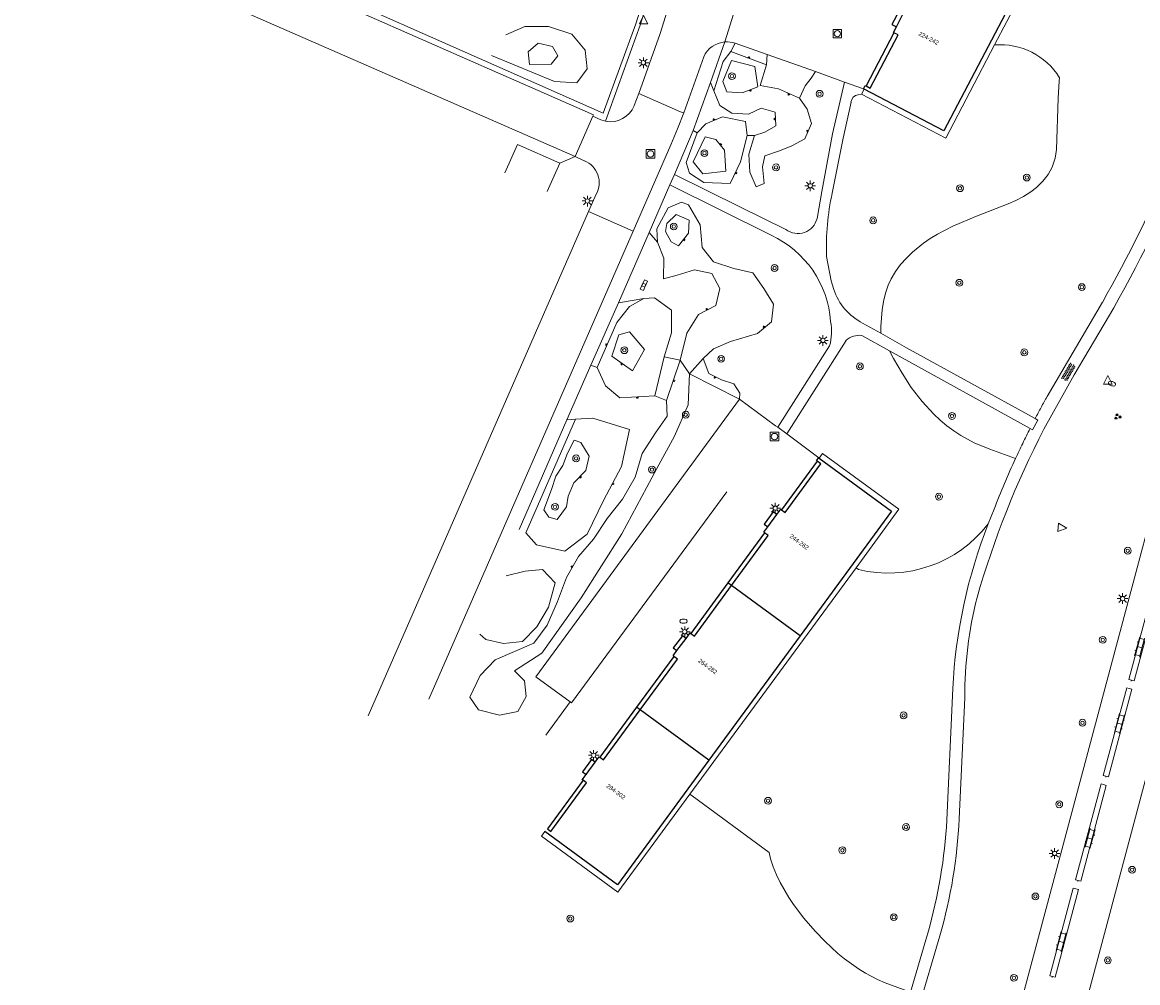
# Model space of a CAD drawing. Extents: x 131101 to 132041, y 397511 to 398853.
# Tile 35 of 80: x 131154 to 131285, y 398289 to 398401. Entities that reach past the tile are written whole.
import ezdxf
from ezdxf.enums import TextEntityAlignment as Align

# ---------------------------------------------------------------- set-up
doc = ezdxf.new("R2010")
doc.units = 0
for name, pattern in [('DGN Style 1', [30.960434, 0.051515, -30.90892]), ('DGN Style 2', [51.514866, 30.90892, -20.605946]), ('DGN Style 3', [72.120812, 51.514866, -20.605946])]:
    doc.linetypes.add(name, pattern=pattern)
doc.layers.add('_vervallen situatie', color=250, linetype='Continuous', lineweight=9, plot=False)
for name, color, linetype, lineweight in [('gg-bbg-hoofdgebouw', 10, 'Continuous', 25), ('gg-bbg-onder overbouw', 10, 'Continuous', 25), ('gg-bbg-pand overbouw', 10, 'DGN Style 2', 25), ('gg-bbg-toegangstrap', 10, 'Continuous', 25), ('gg-bbg-tussenscheiding', 10, 'Continuous', 25), ('gg-bbg-tussenscheiding niveau 01', 10, 'Continuous', 25), ('gg-knt-BGT kruinlijn', 250, 'Continuous', 9), ('gg-knt-bovenkant onderkant talud', 250, 'Continuous', 9), ('gg-knt-onverhard', 250, 'DGN Style 3', 9), ('gg-knt-verharding', 250, 'Continuous', 9), ('gg-knt-verharding nz', 250, 'DGN Style 2', 9), ('gt-grn-groengrens', 250, 'Continuous', 9), ('gt-grn-vlakafsluiter', 250, 'DGN Style 1', 9), ('gt-grn-weggrens', 250, 'Continuous', 9), ('gt-symb-boom', 250, 'Continuous', 9), ('gt-symb-brandkraan', 250, 'Continuous', 9), ('gt-symb-groenvak', 250, 'Continuous', 9), ('gt-symb-klinker verharding', 250, 'Continuous', 9), ('gt-symb-kolk center center', 250, 'Continuous', 9), ('gt-symb-lichtmast', 250, 'Continuous', 9), ('gt-symb-overige verharding', 250, 'Continuous', 9), ('gt-symb-rioolschacht', 250, 'Continuous', 9), ('gt-symb-talud symbool', 250, 'Continuous', 9), ('gt-symb-waterafsluiter', 250, 'Continuous', 9), ('X-AL-huisnummers', 2, 'Continuous', 25)]:
    doc.layers.add(name, color=color, linetype=linetype, lineweight=lineweight)
doc.styles.add('CS Annotative', font='arial.ttf')

# ---------------------------------------------------------------- blocks, each defined once
blk = doc.blocks.new('gt0-LMAST')
at = {"layer": 'gt-symb-lichtmast'}
for p, q in [((-0.18, 0.17), (-0.45, 0.44)), ((-0.01, 0.25), (-0.01, 0.62)), ((0.17, 0.17), (0.44, 0.44)), ((-0.26, 0), (-0.63, 0)), ((-0.18, -0.18), (-0.45, -0.45)), ((-0.01, -0.25), (-0.01, -0.63)), ((0.44, -0.45), (0.17, -0.18)), ((0.24, 0), (0.62, 0))]:
    blk.add_line(p, q, dxfattribs=at)
blk.add_circle((-0.01, 0), 0.25, dxfattribs=at)
blk = doc.blocks.new('gt0-WAFSL')
at = {"layer": 'gt-symb-waterafsluiter'}
for p, q in [((-0.5, -0.33), (0, 0.67)), ((0, 0.67), (0.5, -0.33)), ((0.5, -0.33), (-0.5, -0.33))]:
    blk.add_line(p, q, dxfattribs=at)
blk = doc.blocks.new('gt0-TALUD')
at = {"layer": 'gt-symb-talud symbool'}
for p, q in [((0, -1), (0, 0)), ((1, -1), (1, 0)), ((-1, -1), (-1, 0)), ((-0.5, -2), (-0.5, 0)), ((0.5, -2), (0.5, 0))]:
    blk.add_line(p, q, dxfattribs=at)
blk = doc.blocks.new('gt0-BOOM')
at = {"layer": 'gt-symb-boom'}
for radius in [0.4, 0.2]:
    blk.add_circle((0, 0), radius, dxfattribs=at)
blk = doc.blocks.new('gt0-RS')
at = {"layer": 'gt-symb-rioolschacht', "flags": 128}
blk.add_lwpolyline([(-0.5, -0.5), (0.5, -0.5), (0.5, 0.5), (-0.5, 0.5), (-0.5, -0.5)], close=True, dxfattribs=at)
at = {"layer": 'gt-symb-rioolschacht'}
blk.add_circle((0, 0), 0.375, dxfattribs=at)
blk = doc.blocks.new('gt0-KOLKCC')
at = {"layer": 'gt-symb-kolk center center', "flags": 128}
blk.add_lwpolyline([(-0.38, 0.2), (0.38, 0.2), (0.38, -0.2), (-0.38, -0.2), (-0.38, 0.2)], close=True, dxfattribs=at)
blk = doc.blocks.new('gt0-KL1')
at = {"layer": 'gt-symb-klinker verharding'}
for p, q in [((-1.15, 0.3), (1.15, 0.3)), ((-1, -0.3), (-1, 0.3)), ((-0.5, 0.3), (-0.5, 0.45)), ((0, -0.3), (0, 0.3)), ((0.5, 0.3), (0.5, 0.45)), ((1, -0.3), (1, 0.3)), ((-1.15, -0.3), (1.15, -0.3)), ((-0.5, -0.45), (-0.5, -0.3)), ((0.5, -0.45), (0.5, -0.3))]:
    blk.add_line(p, q, dxfattribs=at)
blk = doc.blocks.new('gt0-OVH')
at = {"layer": 'gt-symb-overige verharding', "flags": 128}
for points in [[(-0.97, 0.3), (-0.97, 0.31), (-0.96, 0.32), (-0.97, 0.33), (-0.97, 0.34), (-0.98, 0.35), (-0.99, 0.35), (-1, 0.36), (-1.01, 0.35), (-1.02, 0.35), (-1.03, 0.34), (-1.03, 0.33), (-1.04, 0.32), (-1.03, 0.31), (-1.03, 0.3), (-1.02, 0.29), (-1.01, 0.29), (-1, 0.28), (-0.99, 0.29), (-0.98, 0.29), (-0.97, 0.3)], [(-0.87, 0.11), (-0.87, 0.12), (-0.86, 0.13), (-0.87, 0.14), (-0.87, 0.15), (-0.88, 0.16), (-0.89, 0.16), (-0.9, 0.16), (-0.91, 0.16), (-0.92, 0.16), (-0.93, 0.15), (-0.93, 0.14), (-0.94, 0.13), (-0.93, 0.12), (-0.93, 0.11), (-0.92, 0.1), (-0.91, 0.09), (-0.9, 0.09), (-0.89, 0.09), (-0.88, 0.1), (-0.87, 0.11)], [(-0.77, 0.3), (-0.77, 0.31), (-0.76, 0.32), (-0.77, 0.33), (-0.77, 0.34), (-0.78, 0.35), (-0.79, 0.35), (-0.8, 0.36), (-0.81, 0.35), (-0.82, 0.35), (-0.83, 0.34), (-0.83, 0.33), (-0.84, 0.32), (-0.83, 0.31), (-0.83, 0.3), (-0.82, 0.29), (-0.81, 0.29), (-0.8, 0.28), (-0.79, 0.29), (-0.78, 0.29), (-0.77, 0.3)], [(-0.67, 0.11), (-0.67, 0.12), (-0.66, 0.13), (-0.67, 0.14), (-0.67, 0.15), (-0.68, 0.16), (-0.69, 0.16), (-0.7, 0.16), (-0.71, 0.16), (-0.72, 0.16), (-0.73, 0.15), (-0.73, 0.14), (-0.74, 0.13), (-0.73, 0.12), (-0.73, 0.11), (-0.72, 0.1), (-0.71, 0.09), (-0.7, 0.09), (-0.69, 0.09), (-0.68, 0.1), (-0.67, 0.11)], [(-0.57, 0.3), (-0.57, 0.31), (-0.56, 0.32), (-0.57, 0.33), (-0.57, 0.34), (-0.58, 0.35), (-0.59, 0.35), (-0.6, 0.36), (-0.61, 0.35), (-0.62, 0.35), (-0.63, 0.34), (-0.63, 0.33), (-0.64, 0.32), (-0.63, 0.31), (-0.63, 0.3), (-0.62, 0.29), (-0.61, 0.29), (-0.6, 0.28), (-0.59, 0.29), (-0.58, 0.29), (-0.57, 0.3)], [(-0.47, 0.11), (-0.47, 0.12), (-0.46, 0.13), (-0.47, 0.14), (-0.47, 0.15), (-0.48, 0.16), (-0.49, 0.16), (-0.5, 0.16), (-0.51, 0.16), (-0.52, 0.16), (-0.53, 0.15), (-0.53, 0.14), (-0.54, 0.13), (-0.53, 0.12), (-0.53, 0.11), (-0.52, 0.1), (-0.51, 0.09), (-0.5, 0.09), (-0.49, 0.09), (-0.48, 0.1), (-0.47, 0.11)], [(-0.37, 0.3), (-0.37, 0.31), (-0.36, 0.32), (-0.37, 0.33), (-0.37, 0.34), (-0.38, 0.35), (-0.39, 0.35), (-0.4, 0.36), (-0.41, 0.35), (-0.42, 0.35), (-0.43, 0.34), (-0.43, 0.33), (-0.44, 0.32), (-0.43, 0.31), (-0.43, 0.3), (-0.42, 0.29), (-0.41, 0.29), (-0.4, 0.28), (-0.39, 0.29), (-0.38, 0.29), (-0.37, 0.3)], [(-0.27, 0.11), (-0.27, 0.12), (-0.26, 0.13), (-0.27, 0.14), (-0.27, 0.15), (-0.28, 0.16), (-0.29, 0.16), (-0.3, 0.16), (-0.31, 0.16), (-0.32, 0.16), (-0.33, 0.15), (-0.33, 0.14), (-0.34, 0.13), (-0.33, 0.12), (-0.33, 0.11), (-0.32, 0.1), (-0.31, 0.09), (-0.3, 0.09), (-0.29, 0.09), (-0.28, 0.1), (-0.27, 0.11)], [(-0.17, 0.3), (-0.17, 0.31), (-0.16, 0.32), (-0.17, 0.33), (-0.17, 0.34), (-0.18, 0.35), (-0.19, 0.35), (-0.2, 0.36), (-0.21, 0.35), (-0.22, 0.35), (-0.23, 0.34), (-0.23, 0.33), (-0.24, 0.32), (-0.23, 0.31), (-0.23, 0.3), (-0.22, 0.29), (-0.21, 0.29), (-0.2, 0.28), (-0.19, 0.29), (-0.18, 0.29), (-0.17, 0.3)], [(-0.07, 0.11), (-0.07, 0.12), (-0.06, 0.13), (-0.07, 0.14), (-0.07, 0.15), (-0.08, 0.16), (-0.09, 0.16), (-0.1, 0.16), (-0.11, 0.16), (-0.12, 0.16), (-0.13, 0.15), (-0.13, 0.14), (-0.14, 0.13), (-0.13, 0.12), (-0.13, 0.11), (-0.12, 0.1), (-0.11, 0.09), (-0.1, 0.09), (-0.09, 0.09), (-0.08, 0.1), (-0.07, 0.11)], [(0.03, 0.3), (0.03, 0.31), (0.04, 0.32), (0.03, 0.33), (0.03, 0.34), (0.02, 0.35), (0.01, 0.35), (0, 0.36), (-0.01, 0.35), (-0.02, 0.35), (-0.03, 0.34), (-0.03, 0.33), (-0.04, 0.32), (-0.03, 0.31), (-0.03, 0.3), (-0.02, 0.29), (-0.01, 0.29), (0, 0.28), (0.01, 0.29), (0.02, 0.29), (0.03, 0.3)], [(0.13, 0.11), (0.13, 0.12), (0.14, 0.13), (0.13, 0.14), (0.13, 0.15), (0.12, 0.16), (0.11, 0.16), (0.1, 0.16), (0.09, 0.16), (0.08, 0.16), (0.07, 0.15), (0.07, 0.14), (0.06, 0.13), (0.07, 0.12), (0.07, 0.11), (0.08, 0.1), (0.09, 0.09), (0.1, 0.09), (0.11, 0.09), (0.12, 0.1), (0.13, 0.11)], [(0.23, 0.3), (0.23, 0.31), (0.24, 0.32), (0.23, 0.33), (0.23, 0.34), (0.22, 0.35), (0.21, 0.35), (0.2, 0.36), (0.19, 0.35), (0.18, 0.35), (0.17, 0.34), (0.17, 0.33), (0.16, 0.32), (0.17, 0.31), (0.17, 0.3), (0.18, 0.29), (0.19, 0.29), (0.2, 0.28), (0.21, 0.29), (0.22, 0.29), (0.23, 0.3)], [(0.33, 0.11), (0.33, 0.12), (0.34, 0.13), (0.33, 0.14), (0.33, 0.15), (0.32, 0.16), (0.31, 0.16), (0.3, 0.16), (0.29, 0.16), (0.28, 0.16), (0.27, 0.15), (0.27, 0.14), (0.26, 0.13), (0.27, 0.12), (0.27, 0.11), (0.28, 0.1), (0.29, 0.09), (0.3, 0.09), (0.31, 0.09), (0.32, 0.1), (0.33, 0.11)], [(0.43, 0.3), (0.43, 0.31), (0.44, 0.32), (0.43, 0.33), (0.43, 0.34), (0.42, 0.35), (0.41, 0.35), (0.4, 0.36), (0.39, 0.35), (0.38, 0.35), (0.37, 0.34), (0.37, 0.33), (0.36, 0.32), (0.37, 0.31), (0.37, 0.3), (0.38, 0.29), (0.39, 0.29), (0.4, 0.28), (0.41, 0.29), (0.42, 0.29), (0.43, 0.3)], [(0.53, 0.11), (0.53, 0.12), (0.54, 0.13), (0.53, 0.14), (0.53, 0.15), (0.52, 0.16), (0.51, 0.16), (0.5, 0.16), (0.49, 0.16), (0.48, 0.16), (0.47, 0.15), (0.47, 0.14), (0.46, 0.13), (0.47, 0.12), (0.47, 0.11), (0.48, 0.1), (0.49, 0.09), (0.5, 0.09), (0.51, 0.09), (0.52, 0.1), (0.53, 0.11)], [(0.63, 0.3), (0.63, 0.31), (0.64, 0.32), (0.63, 0.33), (0.63, 0.34), (0.62, 0.35), (0.61, 0.35), (0.6, 0.36), (0.59, 0.35), (0.58, 0.35), (0.57, 0.34), (0.57, 0.33), (0.56, 0.32), (0.57, 0.31), (0.57, 0.3), (0.58, 0.29), (0.59, 0.29), (0.6, 0.28), (0.61, 0.29), (0.62, 0.29), (0.63, 0.3)], [(0.73, 0.11), (0.73, 0.12), (0.74, 0.13), (0.73, 0.14), (0.73, 0.15), (0.72, 0.16), (0.71, 0.16), (0.7, 0.16), (0.69, 0.16), (0.68, 0.16), (0.67, 0.15), (0.67, 0.14), (0.66, 0.13), (0.67, 0.12), (0.67, 0.11), (0.68, 0.1), (0.69, 0.09), (0.7, 0.09), (0.71, 0.09), (0.72, 0.1), (0.73, 0.11)], [(0.83, 0.3), (0.83, 0.31), (0.84, 0.32), (0.83, 0.33), (0.83, 0.34), (0.82, 0.35), (0.81, 0.35), (0.8, 0.36), (0.79, 0.35), (0.78, 0.35), (0.77, 0.34), (0.77, 0.33), (0.76, 0.32), (0.77, 0.31), (0.77, 0.3), (0.78, 0.29), (0.79, 0.29), (0.8, 0.28), (0.81, 0.29), (0.82, 0.29), (0.83, 0.3)], [(0.93, 0.11), (0.93, 0.12), (0.94, 0.13), (0.93, 0.14), (0.93, 0.15), (0.92, 0.16), (0.91, 0.16), (0.9, 0.16), (0.89, 0.16), (0.88, 0.16), (0.87, 0.15), (0.87, 0.14), (0.86, 0.13), (0.87, 0.12), (0.87, 0.11), (0.88, 0.1), (0.89, 0.09), (0.9, 0.09), (0.91, 0.09), (0.92, 0.1), (0.93, 0.11)], [(1.03, 0.3), (1.03, 0.31), (1.04, 0.32), (1.03, 0.33), (1.03, 0.34), (1.02, 0.35), (1.01, 0.35), (1, 0.36), (0.99, 0.35), (0.98, 0.35), (0.97, 0.34), (0.97, 0.33), (0.96, 0.32), (0.97, 0.31), (0.97, 0.3), (0.98, 0.29), (0.99, 0.29), (1, 0.28), (1.01, 0.29), (1.02, 0.29), (1.03, 0.3)], [(-0.97, -0.14), (-0.97, -0.13), (-0.96, -0.12), (-0.97, -0.11), (-0.97, -0.1), (-0.98, -0.09), (-0.99, -0.09), (-1, -0.08), (-1.01, -0.09), (-1.02, -0.09), (-1.03, -0.1), (-1.03, -0.11), (-1.04, -0.12), (-1.03, -0.13), (-1.03, -0.14), (-1.02, -0.15), (-1.01, -0.15), (-1, -0.16), (-0.99, -0.15), (-0.98, -0.15), (-0.97, -0.14)], [(-0.87, -0.33), (-0.87, -0.32), (-0.86, -0.31), (-0.87, -0.3), (-0.87, -0.29), (-0.88, -0.28), (-0.89, -0.28), (-0.9, -0.28), (-0.91, -0.28), (-0.92, -0.28), (-0.93, -0.29), (-0.93, -0.3), (-0.94, -0.31), (-0.93, -0.32), (-0.93, -0.33), (-0.92, -0.34), (-0.91, -0.35), (-0.9, -0.35), (-0.89, -0.35), (-0.88, -0.34), (-0.87, -0.33)], [(-0.77, -0.14), (-0.77, -0.13), (-0.76, -0.12), (-0.77, -0.11), (-0.77, -0.1), (-0.78, -0.09), (-0.79, -0.09), (-0.8, -0.08), (-0.81, -0.09), (-0.82, -0.09), (-0.83, -0.1), (-0.83, -0.11), (-0.84, -0.12), (-0.83, -0.13), (-0.83, -0.14), (-0.82, -0.15), (-0.81, -0.15), (-0.8, -0.16), (-0.79, -0.15), (-0.78, -0.15), (-0.77, -0.14)], [(-0.67, -0.33), (-0.67, -0.32), (-0.66, -0.31), (-0.67, -0.3), (-0.67, -0.29), (-0.68, -0.28), (-0.69, -0.28), (-0.7, -0.28), (-0.71, -0.28), (-0.72, -0.28), (-0.73, -0.29), (-0.73, -0.3), (-0.74, -0.31), (-0.73, -0.32), (-0.73, -0.33), (-0.72, -0.34), (-0.71, -0.35), (-0.7, -0.35), (-0.69, -0.35), (-0.68, -0.34), (-0.67, -0.33)], [(-0.57, -0.14), (-0.57, -0.13), (-0.56, -0.12), (-0.57, -0.11), (-0.57, -0.1), (-0.58, -0.09), (-0.59, -0.09), (-0.6, -0.08), (-0.61, -0.09), (-0.62, -0.09), (-0.63, -0.1), (-0.63, -0.11), (-0.64, -0.12), (-0.63, -0.13), (-0.63, -0.14), (-0.62, -0.15), (-0.61, -0.15), (-0.6, -0.16), (-0.59, -0.15), (-0.58, -0.15), (-0.57, -0.14)], [(-0.47, -0.33), (-0.47, -0.32), (-0.46, -0.31), (-0.47, -0.3), (-0.47, -0.29), (-0.48, -0.28), (-0.49, -0.28), (-0.5, -0.28), (-0.51, -0.28), (-0.52, -0.28), (-0.53, -0.29), (-0.53, -0.3), (-0.54, -0.31), (-0.53, -0.32), (-0.53, -0.33), (-0.52, -0.34), (-0.51, -0.35), (-0.5, -0.35), (-0.49, -0.35), (-0.48, -0.34), (-0.47, -0.33)], [(-0.37, -0.14), (-0.37, -0.13), (-0.36, -0.12), (-0.37, -0.11), (-0.37, -0.1), (-0.38, -0.09), (-0.39, -0.09), (-0.4, -0.08), (-0.41, -0.09), (-0.42, -0.09), (-0.43, -0.1), (-0.43, -0.11), (-0.44, -0.12), (-0.43, -0.13), (-0.43, -0.14), (-0.42, -0.15), (-0.41, -0.15), (-0.4, -0.16), (-0.39, -0.15), (-0.38, -0.15), (-0.37, -0.14)], [(-0.27, -0.33), (-0.27, -0.32), (-0.26, -0.31), (-0.27, -0.3), (-0.27, -0.29), (-0.28, -0.28), (-0.29, -0.28), (-0.3, -0.28), (-0.31, -0.28), (-0.32, -0.28), (-0.33, -0.29), (-0.33, -0.3), (-0.34, -0.31), (-0.33, -0.32), (-0.33, -0.33), (-0.32, -0.34), (-0.31, -0.35), (-0.3, -0.35), (-0.29, -0.35), (-0.28, -0.34), (-0.27, -0.33)], [(-0.17, -0.14), (-0.17, -0.13), (-0.16, -0.12), (-0.17, -0.11), (-0.17, -0.1), (-0.18, -0.09), (-0.19, -0.09), (-0.2, -0.08), (-0.21, -0.09), (-0.22, -0.09), (-0.23, -0.1), (-0.23, -0.11), (-0.24, -0.12), (-0.23, -0.13), (-0.23, -0.14), (-0.22, -0.15), (-0.21, -0.15), (-0.2, -0.16), (-0.19, -0.15), (-0.18, -0.15), (-0.17, -0.14)], [(-0.07, -0.33), (-0.07, -0.32), (-0.06, -0.31), (-0.07, -0.3), (-0.07, -0.29), (-0.08, -0.28), (-0.09, -0.28), (-0.1, -0.28), (-0.11, -0.28), (-0.12, -0.28), (-0.13, -0.29), (-0.13, -0.3), (-0.14, -0.31), (-0.13, -0.32), (-0.13, -0.33), (-0.12, -0.34), (-0.11, -0.35), (-0.1, -0.35), (-0.09, -0.35), (-0.08, -0.34), (-0.07, -0.33)], [(0.03, -0.14), (0.03, -0.13), (0.04, -0.12), (0.03, -0.11), (0.03, -0.1), (0.02, -0.09), (0.01, -0.09), (0, -0.08), (-0.01, -0.09), (-0.02, -0.09), (-0.03, -0.1), (-0.03, -0.11), (-0.04, -0.12), (-0.03, -0.13), (-0.03, -0.14), (-0.02, -0.15), (-0.01, -0.15), (0, -0.16), (0.01, -0.15), (0.02, -0.15), (0.03, -0.14)], [(0.13, -0.33), (0.13, -0.32), (0.14, -0.31), (0.13, -0.3), (0.13, -0.29), (0.12, -0.28), (0.11, -0.28), (0.1, -0.28), (0.09, -0.28), (0.08, -0.28), (0.07, -0.29), (0.07, -0.3), (0.06, -0.31), (0.07, -0.32), (0.07, -0.33), (0.08, -0.34), (0.09, -0.35), (0.1, -0.35), (0.11, -0.35), (0.12, -0.34), (0.13, -0.33)], [(0.23, -0.14), (0.23, -0.13), (0.24, -0.12), (0.23, -0.11), (0.23, -0.1), (0.22, -0.09), (0.21, -0.09), (0.2, -0.08), (0.19, -0.09), (0.18, -0.09), (0.17, -0.1), (0.17, -0.11), (0.16, -0.12), (0.17, -0.13), (0.17, -0.14), (0.18, -0.15), (0.19, -0.15), (0.2, -0.16), (0.21, -0.15), (0.22, -0.15), (0.23, -0.14)], [(0.33, -0.33), (0.33, -0.32), (0.34, -0.31), (0.33, -0.3), (0.33, -0.29), (0.32, -0.28), (0.31, -0.28), (0.3, -0.28), (0.29, -0.28), (0.28, -0.28), (0.27, -0.29), (0.27, -0.3), (0.26, -0.31), (0.27, -0.32), (0.27, -0.33), (0.28, -0.34), (0.29, -0.35), (0.3, -0.35), (0.31, -0.35), (0.32, -0.34), (0.33, -0.33)], [(0.43, -0.14), (0.43, -0.13), (0.44, -0.12), (0.43, -0.11), (0.43, -0.1), (0.42, -0.09), (0.41, -0.09), (0.4, -0.08), (0.39, -0.09), (0.38, -0.09), (0.37, -0.1), (0.37, -0.11), (0.36, -0.12), (0.37, -0.13), (0.37, -0.14), (0.38, -0.15), (0.39, -0.15), (0.4, -0.16), (0.41, -0.15), (0.42, -0.15), (0.43, -0.14)], [(0.53, -0.33), (0.53, -0.32), (0.54, -0.31), (0.53, -0.3), (0.53, -0.29), (0.52, -0.28), (0.51, -0.28), (0.5, -0.28), (0.49, -0.28), (0.48, -0.28), (0.47, -0.29), (0.47, -0.3), (0.46, -0.31), (0.47, -0.32), (0.47, -0.33), (0.48, -0.34), (0.49, -0.35), (0.5, -0.35), (0.51, -0.35), (0.52, -0.34), (0.53, -0.33)], [(0.63, -0.14), (0.63, -0.13), (0.64, -0.12), (0.63, -0.11), (0.63, -0.1), (0.62, -0.09), (0.61, -0.09), (0.6, -0.08), (0.59, -0.09), (0.58, -0.09), (0.57, -0.1), (0.57, -0.11), (0.56, -0.12), (0.57, -0.13), (0.57, -0.14), (0.58, -0.15), (0.59, -0.15), (0.6, -0.16), (0.61, -0.15), (0.62, -0.15), (0.63, -0.14)], [(0.73, -0.33), (0.73, -0.32), (0.74, -0.31), (0.73, -0.3), (0.73, -0.29), (0.72, -0.28), (0.71, -0.28), (0.7, -0.28), (0.69, -0.28), (0.68, -0.28), (0.67, -0.29), (0.67, -0.3), (0.66, -0.31), (0.67, -0.32), (0.67, -0.33), (0.68, -0.34), (0.69, -0.35), (0.7, -0.35), (0.71, -0.35), (0.72, -0.34), (0.73, -0.33)], [(0.83, -0.14), (0.83, -0.13), (0.84, -0.12), (0.83, -0.11), (0.83, -0.1), (0.82, -0.09), (0.81, -0.09), (0.8, -0.08), (0.79, -0.09), (0.78, -0.09), (0.77, -0.1), (0.77, -0.11), (0.76, -0.12), (0.77, -0.13), (0.77, -0.14), (0.78, -0.15), (0.79, -0.15), (0.8, -0.16), (0.81, -0.15), (0.82, -0.15), (0.83, -0.14)], [(0.93, -0.33), (0.93, -0.32), (0.94, -0.31), (0.93, -0.3), (0.93, -0.29), (0.92, -0.28), (0.91, -0.28), (0.9, -0.28), (0.89, -0.28), (0.88, -0.28), (0.87, -0.29), (0.87, -0.3), (0.86, -0.31), (0.87, -0.32), (0.87, -0.33), (0.88, -0.34), (0.89, -0.35), (0.9, -0.35), (0.91, -0.35), (0.92, -0.34), (0.93, -0.33)], [(1.03, -0.14), (1.03, -0.13), (1.04, -0.12), (1.03, -0.11), (1.03, -0.1), (1.02, -0.09), (1.01, -0.09), (1, -0.08), (0.99, -0.09), (0.98, -0.09), (0.97, -0.1), (0.97, -0.11), (0.96, -0.12), (0.97, -0.13), (0.97, -0.14), (0.98, -0.15), (0.99, -0.15), (1, -0.16), (1.01, -0.15), (1.02, -0.15), (1.03, -0.14)]]:
    blk.add_lwpolyline(points, close=True, dxfattribs=at)
blk = doc.blocks.new('gt0-GRVAK')
at = {"layer": 'gt-symb-groenvak'}
for p, q in [((-0.11, 0.19), (-0.23, 0.24)), ((-0.18, 0.15), (0.09, 0.15)), ((-0.09, 0.21), (-0.16, 0.32)), ((-0.05, 0.21), (-0.05, 0.39)), ((0, 0.21), (0.06, 0.32)), ((0.02, 0.19), (0.13, 0.24)), ((0.26, -0.05), (0.2, 0.06)), ((0.3, -0.05), (0.3, 0.13)), ((0.35, -0.05), (0.41, 0.06)), ((-0.24, -0.23), (-0.36, -0.18)), ((-0.32, -0.26), (-0.05, -0.26)), ((-0.23, -0.21), (-0.29, -0.09)), ((-0.18, -0.2), (-0.18, -0.02)), ((-0.14, -0.21), (-0.07, -0.09)), ((-0.12, -0.23), (0, -0.18)), ((0.24, -0.07), (0.12, -0.02)), ((0.17, -0.11), (0.44, -0.11)), ((0.37, -0.07), (0.49, -0.02))]:
    blk.add_line(p, q, dxfattribs=at)
blk = doc.blocks.new('gt0-BR')
at = {"layer": 'gt-symb-brandkraan', "extrusion": (0, 0, -1)}
for centre, radius, start, end in [((0.24, 0), 0.206, 287.5669, 72.4331), ((-0.6, -2.66), 3, 72.4331, 73.108), ((0, -0.69), 0.938, 73.108, 106.892), ((0.6, -2.66), 3, 106.892, 107.5669), ((-0.24, 0), 0.206, 107.5669, 252.433), ((-0.6, 2.66), 3, 286.892, 287.5669), ((0.6, 2.66), 3, 252.433, 253.1079)]:
    blk.add_arc(centre, radius, start, end, dxfattribs=at)
at = {"layer": 'gt-symb-brandkraan'}
blk.add_arc((0, 0.69), 0.938, 253.108, 286.8921, dxfattribs=at)
blk = doc.blocks.new('_vervallen situatie')
at = {"layer": 'gt-symb-brandkraan', "rotation": 163.1678119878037}
blk.add_blockref('gt0-BR', (131281.76, 398359.02), dxfattribs=at)
at = {"layer": 'gt-symb-brandkraan'}
blk.add_blockref('gt0-BR', (131231.52, 398331.17), dxfattribs=at)

msp = doc.modelspace()

# ---------------------------------------------------------------- linework, layer by layer
at = {"layer": 'gg-bbg-hoofdgebouw'}
for p, q in [((131256.48, 398400.87), (131257.31, 398402.49)), ((131252.71, 398393.54), (131252.64, 398393.58)), ((131247.37, 398350.33), (131247.43, 398350.29)), ((131241.42, 398342.23), (131242.47, 398343.66)), ((131230.76, 398327.72), (131231.82, 398329.15)), ((131245.2, 398329.46), (131234.49, 398314.86)), ((131220.11, 398313.21), (131221.16, 398314.63))]:
    msp.add_line(p, q, dxfattribs=at)
at = {"layer": 'gg-bbg-hoofdgebouw', "flags": 128}
for points in [[(131270.45, 398404.69), (131262.04, 398388.66), (131252.71, 398393.54)], [(131256.2, 398400.17), (131256.13, 398400.21), (131256.48, 398400.87)], [(131252.64, 398393.58), (131252.83, 398393.97), (131252.92, 398393.93)], [(131247.43, 398350.29), (131255.92, 398344.06), (131245.2, 398329.46)], [(131247.19, 398349.94), (131247.11, 398350), (131247.37, 398350.33)], [(131242.47, 398343.66), (131242.94, 398344.29), (131243.01, 398344.24)], [(131241.03, 398341.54), (131240.95, 398341.6), (131241.42, 398342.23)], [(131231.82, 398329.15), (131232.29, 398329.8), (131232.37, 398329.74)], [(131230.39, 398327.03), (131230.3, 398327.09), (131230.76, 398327.72)], [(131221.16, 398314.63), (131221.64, 398315.28), (131221.72, 398315.22)], [(131234.49, 398314.86), (131223.77, 398300.26), (131215.25, 398306.5)], [(131219.74, 398312.51), (131219.65, 398312.58), (131220.11, 398313.21)]]:
    msp.add_lwpolyline(points, dxfattribs=at)
at = {"layer": 'gg-bbg-onder overbouw', "flags": 128}
for points in [[(131252.92, 398393.93), (131253.4, 398393.69), (131256.69, 398399.92), (131256.2, 398400.17)], [(131243.01, 398344.24), (131243.45, 398343.92), (131247.61, 398349.61), (131247.19, 398349.94)], [(131237.16, 398335.36), (131241.46, 398341.22), (131241.03, 398341.54)], [(131232.37, 398329.74), (131232.8, 398329.43), (131237.16, 398335.36)], [(131226.45, 398320.76), (131230.81, 398326.71), (131230.39, 398327.03)], [(131221.72, 398315.22), (131222.14, 398314.9), (131226.45, 398320.76)], [(131215.56, 398306.82), (131215.98, 398306.5), (131220.15, 398312.2), (131219.74, 398312.51)]]:
    msp.add_lwpolyline(points, dxfattribs=at)
at = {"layer": 'gg-bbg-pand overbouw'}
for p, q in [((131256.2, 398400.17), (131252.92, 398393.93)), ((131247.19, 398349.94), (131243.01, 398344.24)), ((131241.03, 398341.54), (131236.73, 398335.68)), ((131236.73, 398335.68), (131232.37, 398329.74)), ((131230.39, 398327.03), (131226.02, 398321.08)), ((131226.02, 398321.08), (131221.72, 398315.22)), ((131219.74, 398312.51), (131215.56, 398306.82))]:
    msp.add_line(p, q, dxfattribs=at)
at = {"layer": 'gg-bbg-toegangstrap', "flags": 128}
for points in [[(131257.31, 398402.49), (131256.82, 398402.74), (131255.95, 398401.15), (131256.48, 398400.87)], [(131242.47, 398343.66), (131242.04, 398343.98), (131240.98, 398342.56), (131241.42, 398342.23)], [(131231.82, 398329.15), (131231.4, 398329.46), (131230.32, 398328.04), (131230.76, 398327.72)], [(131221.16, 398314.63), (131220.73, 398314.95), (131219.68, 398313.52), (131220.11, 398313.21)]]:
    msp.add_lwpolyline(points, dxfattribs=at)
at = {"layer": 'gg-bbg-tussenscheiding'}
for p, q in [((131245.2, 398329.46), (131237.16, 398335.36)), ((131234.49, 398314.86), (131226.45, 398320.76))]:
    msp.add_line(p, q, dxfattribs=at)
at = {"layer": 'gg-bbg-tussenscheiding niveau 01'}
for p, q in [((131237.16, 398335.36), (131236.73, 398335.68)), ((131226.45, 398320.76), (131226.02, 398321.08))]:
    msp.add_line(p, q, dxfattribs=at)
at = {"layer": 'gg-knt-BGT kruinlijn'}
for p, q in [((131237.08, 398397.96), (131241.24, 398396.39)), ((131231.12, 398361.76), (131229.52, 398357.03)), ((131213.03, 398341.53), (131218.88, 398354.87))]:
    msp.add_line(p, q, dxfattribs=at)
at = {"layer": 'gg-knt-BGT kruinlijn', "flags": 128}
for points in [[(131215.99, 398396.5), (131216.8, 398397.47), (131216.17, 398398.54), (131214.48, 398398.94), (131213.3, 398397.95), (131213.48, 398396.46), (131215.99, 398396.5)], [(131240.25, 398393.84), (131238.4, 398393.13), (131236.59, 398393.24), (131236.14, 398394.45), (131237.16, 398396.9), (131239.87, 398396.2), (131240.25, 398393.84)], [(131232.67, 398385.02), (131233.78, 398383.61), (131236.49, 398383.92), (131236.32, 398386.4), (131235.32, 398387.64), (131234.08, 398387.98), (131232.67, 398385.02)], [(131228.47, 398375.62), (131228.41, 398377.19), (131229.72, 398379.62), (131231.27, 398380.29), (131232.11, 398380), (131233.49, 398377.65), (131233.72, 398374.99), (131235.02, 398373.3), (131237.42, 398372.53), (131239.66, 398372.02), (131240.94, 398370.17), (131242.07, 398368.35), (131241.83, 398366.29), (131240.18, 398364.92), (131237.04, 398363.96), (131235.05, 398363.11), (131233.81, 398361.96)], [(131230.65, 398378.84), (131229.55, 398377.79), (131229.43, 398376.87), (131230.09, 398375.66), (131230.95, 398375.19), (131232.11, 398376.68), (131232.18, 398378.19), (131230.65, 398378.84)], [(131228.47, 398375.62), (131229.2, 398373.74), (131229.19, 398371.33), (131230.79, 398371.74), (131232.82, 398372.35), (131234.86, 398371.94), (131235.77, 398370.19), (131235.33, 398368.19), (131233.27, 398367.13), (131231.9, 398364.96), (131231.12, 398361.76)], [(131226.86, 398369.02), (131225.21, 398368.06), (131223.72, 398366.2), (131221.39, 398360.9)], [(131225.54, 398360.54), (131226.95, 398363.02), (131225.2, 398365.11), (131223.93, 398364.73), (131223.11, 398362.25), (131225.54, 398360.54)], [(131233.81, 398361.96), (131234.51, 398360.2), (131235.97, 398359.46), (131237.42, 398359.01), (131238.11, 398357.89), (131238.09, 398357.21)], [(131232.21, 398360.16), (131232.08, 398356.53), (131230.47, 398352.87), (131228.38, 398349.07), (131224.29, 398341.43), (131219.52, 398333.91), (131214.92, 398327.43), (131211.69, 398325.34), (131212.88, 398324.18), (131213.08, 398322.34), (131212.1, 398320.59), (131209.95, 398320.15), (131207.49, 398320.78), (131206.47, 398322.26)], [(131228.17, 398357.59), (131224.04, 398357.34), (131222.38, 398358.78), (131221.39, 398360.9)], [(131206.47, 398322.26), (131207.69, 398324.78), (131209.45, 398326.62), (131213.98, 398328.59), (131215.52, 398330.7), (131216.74, 398333.48), (131217.8, 398336.3), (131219.23, 398338.74), (131220.98, 398340.79), (131222.59, 398343.2), (131224.37, 398345.48), (131225.86, 398348.05), (131226.66, 398350.82), (131228.23, 398353.27), (131229.6, 398355.2), (131229.52, 398357.03)], [(131218.88, 398354.87), (131220.9, 398354.98), (131225.2, 398353.66), (131224.26, 398349.31), (131222.14, 398345.32), (131220.21, 398341.36), (131217.6, 398339.39), (131214.28, 398340.13), (131213.03, 398341.53)], [(131216.71, 398343.09), (131215.73, 398343.35), (131215.15, 398344.23), (131216.03, 398346.61), (131216.55, 398348.19), (131217.38, 398349.43), (131217.92, 398350.89), (131218.69, 398352.41), (131219.5, 398352.12), (131220.47, 398350.53), (131220.08, 398348.85), (131218.68, 398347.41), (131218.02, 398345.81), (131217.81, 398344.57), (131216.71, 398343.09)], [(131210.75, 398336.49), (131212.95, 398337.03), (131215, 398337.21), (131216.47, 398335.67), (131215.7, 398332.83), (131214.34, 398330.5), (131212.65, 398328.77), (131210.43, 398328.55), (131208.36, 398329.03), (131207.64, 398329.65)]]:
    msp.add_lwpolyline(points, dxfattribs=at)
at = {"layer": 'gg-knt-bovenkant onderkant talud'}
for p, q in [((131241.33, 398397.6), (131241.24, 398396.39)), ((131241.24, 398396.39), (131240.5, 398393.98)), ((131234.7, 398394.32), (131235.09, 398393.34)), ((131233.14, 398388.43), (131232.65, 398388.69)), ((131239.83, 398388.11), (131238.98, 398388.13)), ((131227.48, 398376.75), (131228.47, 398375.62)), ((131223.89, 398368.5), (131226.86, 398369.02)), ((131221.39, 398360.9), (131220.67, 398361.17)), ((131229.25, 398362.15), (131228.17, 398357.59)), ((131231.12, 398361.76), (131229.25, 398362.15)), ((131232.21, 398360.16), (131231.12, 398361.76)), ((131232.21, 398360.16), (131233.81, 398361.96)), ((131238.09, 398357.21), (131232.21, 398360.16)), ((131229.52, 398357.03), (131228.17, 398357.59)), ((131217.86, 398354.76), (131218.88, 398354.87))]:
    msp.add_line(p, q, dxfattribs=at)
at = {"layer": 'gg-knt-bovenkant onderkant talud', "flags": 128}
for points in [[(131210.68, 398399.93), (131212.93, 398400.9), (131215.7, 398400.9), (131218.45, 398400.02), (131220, 398398.14), (131220.21, 398395.93), (131219.02, 398394.3), (131216.4, 398394.46), (131209, 398397.51)], [(131235.09, 398393.34), (131236.17, 398396.79), (131237.08, 398397.96)], [(131245.14, 398392.49), (131245.79, 398393.93), (131246.49, 398394.86), (131246.99, 398395.61)], [(131245.14, 398392.49), (131242.65, 398393.58), (131240.5, 398393.98)], [(131235.09, 398393.34), (131235.8, 398391.65), (131237.17, 398390.72), (131239.14, 398390.62), (131240.62, 398391.33), (131242.26, 398390.86), (131242.34, 398389.26), (131241.04, 398388.52), (131239.83, 398388.11)], [(131239.83, 398388.11), (131239.17, 398385.94), (131239.28, 398383.84), (131240.06, 398382.09), (131240.98, 398382.5), (131240.8, 398384.46), (131241.07, 398385.74), (131242.77, 398386.32), (131244.23, 398386.91), (131245.74, 398387.73), (131246.51, 398389.52), (131246.03, 398391.19), (131245.14, 398392.49)], [(131238.98, 398388.13), (131238.78, 398389.76), (131236.11, 398390.32), (131234.15, 398389.5), (131233.14, 398388.43)], [(131238.98, 398388.13), (131238.21, 398385.04), (131236.99, 398382.48), (131233.9, 398382.59), (131232.23, 398383.69), (131231.82, 398384.96), (131233.14, 398388.43)], [(131226.86, 398369.02), (131228.14, 398369.07), (131230.11, 398367.62), (131230.12, 398364.99), (131229.25, 398362.15)]]:
    msp.add_lwpolyline(points, dxfattribs=at)
at = {"layer": 'gg-knt-onverhard'}
for p, q in [((131274.15, 398357.53), (131280.63, 398368.56)), ((131267.24, 398342.58), (131267.95, 398344.31)), ((131262.36, 398307.03), (131263.08, 398323.26)), ((131264.5, 398322.19), (131263.83, 398307.99)), ((131258.14, 398287.68), (131259.95, 398293.79)), ((131261.57, 398294.27), (131258.91, 398285.18))]:
    msp.add_line(p, q, dxfattribs=at)
at = {"layer": 'gg-knt-onverhard', "flags": 128}
msp.add_lwpolyline([(131281.96, 398367.91), (131277.32, 398360.05), (131273.78, 398353.7)], dxfattribs=at)
at = {"layer": 'gg-knt-onverhard'}
for centre, radius, start, end in [((131132.33, 398452.25), 171.76, 330.5925, 337.6978), ((131363.13, 398307.73), 101.96, 150.764, 152.4213), ((131370.6, 398303.91), 108.88, 152.7872, 163.9875), ((131362.76, 398307.84), 101.58, 153.1259, 155.3153), ((131311.2, 398322.41), 46.7, 165.697, 180.2749), ((131199.95, 398311.57), 62.57, 343.4936, 355.8404)]:
    msp.add_arc(centre, radius, start, end, dxfattribs=at)
at = {"layer": 'gg-knt-onverhard', "extrusion": (0, 0, -1)}
for centre, radius, start, end in [((-131132.76, 398452.31), 169.94, 203.2182, 209.5284), ((-131364.38, 398307.13), 103.36, 21.0804, 24.6651), ((-131324.78, 398320.09), 61.78, 2.9435, 21.3473), ((-131205.25, 398310.58), 58.64, 182.5309, 196.1471)]:
    msp.add_arc(centre, radius, start, end, dxfattribs=at)
at = {"layer": 'gg-knt-verharding'}
for p, q in [((131268, 398398.75), (131284.48, 398430.18)), ((131218.82, 398385.66), (131154.01, 398414.02)), ((131234.7, 398394.32), (131236.38, 398399.1)), ((131241.33, 398397.6), (131237.57, 398398.94)), ((131246.99, 398395.61), (131241.33, 398397.6)), ((131233.89, 398397.34), (131231.56, 398390.77)), ((131246.99, 398395.61), (131250.4, 398394.38)), ((131232.65, 398388.69), (131234.7, 398394.32)), ((131250.4, 398394.38), (131252.64, 398393.58)), ((131225.74, 398391.62), (131226.29, 398393.05)), ((131251.98, 398392.9), (131252.4, 398392.96)), ((131252.4, 398392.96), (131252.71, 398393.54)), ((131218.82, 398385.66), (131220.91, 398390.38)), ((131232.65, 398388.69), (131230.45, 398383.54)), ((131215.55, 398381.56), (131217.02, 398384.89)), ((131219.89, 398385.16), (131218.82, 398385.66)), ((131230.45, 398383.54), (131229.93, 398382.33)), ((131229.93, 398382.33), (131227.48, 398376.75)), ((131241.8, 398376.42), (131229.93, 398382.33)), ((131220.38, 398379.2), (131221.3, 398381.23)), ((131194.56, 398320.07), (131220.38, 398379.2)), ((131225.64, 398376.92), (131220.38, 398379.2)), ((131225.64, 398376.92), (131201.67, 398322.03)), ((131227.48, 398376.75), (131223.89, 398368.5)), ((131223.89, 398368.5), (131220.67, 398361.17)), ((131254.65, 398364.93), (131252.52, 398366.13)), ((131250.58, 398364.09), (131243.62, 398353.13)), ((131252.43, 398364.67), (131255.66, 398362.88)), ((131248.65, 398363.45), (131242.57, 398353.9)), ((131255.66, 398362.88), (131272.15, 398353.76)), ((131220.67, 398361.17), (131217.86, 398354.76)), ((131242.31, 398354.09), (131238.09, 398357.21)), ((131217.86, 398354.76), (131212.24, 398341.93)), ((131242.57, 398353.9), (131242.31, 398354.09)), ((131243.62, 398353.13), (131242.57, 398353.9)), ((131243.62, 398353.13), (131247.37, 398350.33)), ((131232.25, 398310.87), (131251.75, 398337.44)), ((131215.38, 398317.8), (131218.24, 398321.71))]:
    msp.add_line(p, q, dxfattribs=at)
at = {"layer": 'gg-knt-verharding', "flags": 128}
for points in [[(131268.05, 398277.48), (131269.04, 398278.77), (131301.92, 398401.82), (131314.69, 398449.94), (131328.05, 398500)], [(131335.6, 398500), (131280.41, 398292.79), (131271.68, 398260.2)], [(131247.98, 398470.55), (131232.82, 398413.56), (131231.16, 398407.76), (131228.78, 398400.1), (131226.29, 398393.05)], [(131163.52, 398415.83), (131209.75, 398395.48), (131214.48, 398393.38), (131220.97, 398390.54), (131220.91, 398390.38)], [(131229.92, 398412.5), (131228.24, 398406.82), (131226.46, 398401.05), (131222.38, 398389.8)], [(131252.4, 398392.96), (131262.26, 398387.8), (131268, 398398.75)], [(131250.4, 398394.38), (131249.01, 398388.31), (131247.74, 398381.57), (131247.18, 398378.37)], [(131226.29, 398393.05), (131231.16, 398390.9), (131231.56, 398390.77)], [(131248.96, 398381.36), (131250.23, 398387.8), (131251.16, 398392.03)], [(131220.91, 398390.38), (131221.84, 398389.97), (131222.1, 398389.87), (131222.38, 398389.8)], [(131231.56, 398390.77), (131230.83, 398388.89), (131230.04, 398387.04), (131225.64, 398376.92)], [(131217.02, 398384.89), (131212.05, 398387.08), (131210.58, 398383.74)], [(131230.45, 398383.54), (131238.2, 398379.7), (131243.53, 398377.1)], [(131249.15, 398370.05), (131248.82, 398371.06), (131248.3, 398373.94)], [(131272.75, 398354.94), (131257.67, 398363.23), (131254.65, 398364.93)], [(131238.09, 398357.21), (131214.21, 398324.63), (131218.24, 398321.71)], [(131272.15, 398353.76), (131272.43, 398353.6), (131273.08, 398354.75), (131272.75, 398354.94)], [(131251.75, 398337.44), (131256.78, 398344.3), (131247.83, 398350.83), (131247.43, 398350.29)], [(131284.05, 398324.24), (131283.74, 398324.33), (131286.23, 398333.64), (131286.53, 398333.56)], [(131286.53, 398333.56), (131286.84, 398333.48), (131284.35, 398324.16), (131284.05, 398324.24)], [(131283.79, 398323.27), (131283.48, 398323.35), (131280.74, 398313.07), (131281.05, 398312.99)], [(131283.79, 398323.27), (131284.1, 398323.19), (131281.36, 398312.91), (131281.05, 398312.99)], [(131277.79, 398300.75), (131277.49, 398300.83), (131280.48, 398312.08), (131280.78, 398312)], [(131277.79, 398300.75), (131278.09, 398300.67), (131281.08, 398311.92), (131280.78, 398312)], [(131215.25, 398306.5), (131214.86, 398305.97), (131223.83, 398299.4), (131232.25, 398310.87)], [(131274.77, 398289.5), (131274.46, 398289.58), (131277.21, 398299.86), (131277.52, 398299.78)], [(131277.52, 398299.78), (131277.82, 398299.7), (131275.08, 398289.42), (131274.77, 398289.5)]]:
    msp.add_lwpolyline(points, dxfattribs=at)
at = {"layer": 'gg-knt-verharding'}
for centre, radius, start, end in [((131236.59, 398396.16), 2.94, 94.0803, 156.5281), ((131236.59, 398396.17), 2.94, 70.5041, 94.0987), ((131222.97, 398392.72), 2.98, 258.5288, 338.3022), ((131218.84, 398382.57), 2.8, 331.462, 67.8124)]:
    msp.add_arc(centre, radius, start, end, dxfattribs=at)
at = {"layer": 'gg-knt-verharding', "extrusion": (0, 0, -1)}
for centre, radius, start, end in [((-131252.17, 398391.9), 1.02, 7.7269, 79.5019), ((-131277.43, 398375.06), 29.16, 357.8044, 12.4842), ((-131244.94, 398378.93), 2.31, 193.9867, 307.6541), ((-131236.72, 398365.46), 12.08, 114.9061, 176.0028), ((-131255.5, 398372.1), 6.67, 296.4881, 342.1242), ((-131242.6, 398365.11), 6.28, 169.0757, 195.4127), ((-131252.11, 398362.42), 2.27, 47.3209, 98.0836)]:
    msp.add_arc(centre, radius, start, end, dxfattribs=at)
at = {"layer": 'gg-knt-verharding nz', "flags": 128}
msp.add_lwpolyline([(131218.24, 398321.71), (131218.4, 398321.6), (131242.31, 398354.09)], dxfattribs=at)
at = {"layer": 'gt-grn-groengrens'}
for p, q in [((131252.04, 398337.23), (131251.75, 398337.44)), ((131232.52, 398310.68), (131232.25, 398310.87))]:
    msp.add_line(p, q, dxfattribs=at)
at = {"layer": 'gt-grn-groengrens', "flags": 128}
for points in [[(131174.56, 398411.79), (131222.11, 398390.72), (131225.92, 398401.23), (131227.72, 398406.98), (131229.36, 398412.86)], [(131254.65, 398364.93), (131254.66, 398365.73), (131254.81, 398367.66), (131254.97, 398368.65), (131255.19, 398369.62), (131255.51, 398370.56), (131255.86, 398371.31), (131256.37, 398372.17), (131256.98, 398372.98), (131257.65, 398373.74), (131258.37, 398374.45), (131259.64, 398375.48), (131260.46, 398376.04), (131261.32, 398376.56), (131263.09, 398377.48), (131265.88, 398378.68), (131269.57, 398380.09), (131270.48, 398380.5), (131271.37, 398380.96), (131272.23, 398381.5), (131272.92, 398382.04), (131273.66, 398382.75), (131274.29, 398383.54), (131274.76, 398384.41), (131275.1, 398385.47), (131275.24, 398386.46), (131275.43, 398392.5), (131275.57, 398394.49), (131275.61, 398394.91)], [(131270.46, 398350.26), (131267.42, 398351.33), (131265.58, 398352.09), (131264.05, 398352.93), (131263.21, 398353.49), (131262.4, 398354.09), (131261.63, 398354.74), (131260.89, 398355.43), (131259.51, 398356.92), (131258.23, 398358.57), (131257.14, 398360.24), (131256.14, 398361.97), (131255.66, 398362.88)], [(131232.52, 398310.68), (131241.56, 398304.04), (131241.73, 398303.32), (131242.04, 398302.37), (131242.42, 398301.44), (131242.87, 398300.51), (131243.86, 398298.77), (131244.42, 398297.93), (131245.62, 398296.33), (131246.94, 398294.81), (131248.13, 398293.59), (131249.62, 398292.22), (131250.39, 398291.57), (131252.02, 398290.4), (131252.87, 398289.88), (131254.26, 398289.17), (131255.18, 398288.78), (131258.14, 398287.68)]]:
    msp.add_lwpolyline(points, dxfattribs=at)
at = {"layer": 'gt-grn-groengrens'}
for centre, radius, start, end in [((131268.63, 398390.54), 8.23, 31.9862, 94.3547), ((131255.54, 398351.56), 14.75, 256.2607, 322.5026)]:
    msp.add_arc(centre, radius, start, end, dxfattribs=at)
at = {"layer": 'gt-grn-vlakafsluiter'}
for p, q in [((131284.05, 398324.24), (131283.79, 398323.27)), ((131281.05, 398312.99), (131280.78, 398312)), ((131277.79, 398300.75), (131277.52, 398299.78)), ((131274.77, 398289.5), (131274.53, 398288.52))]:
    msp.add_line(p, q, dxfattribs=at)
at = {"layer": 'gt-grn-weggrens'}
for p, q in [((131237.99, 398404.34), (131236.38, 398399.1)), ((131237.08, 398397.96), (131237.57, 398398.94)), ((131217.02, 398384.89), (131218.82, 398385.66))]:
    msp.add_line(p, q, dxfattribs=at)

# ---------------------------------------------------------------- block references
at = {"layer": '_vervallen situatie'}
msp.add_blockref('_vervallen situatie', (0, 0), dxfattribs=at)
at = {"layer": 'gt-symb-boom'}
for p in [(131237.2, 398395.08), (131247.48, 398393.01), (131233.98, 398386.05), (131242.37, 398384.38), (131271.77, 398383.19), (131263.94, 398381.94), (131253.76, 398378.17), (131230.38, 398377.45), (131242.2, 398372.58), (131263.86, 398370.85), (131278.22, 398370.34), (131224.59, 398362.94), (131235.94, 398361.93), (131271.48, 398362.69), (131252.2, 398361.05), (131231.79, 398355.38), (131263, 398355.23), (131218.93, 398350.26), (131227.83, 398348.95), (131261.47, 398345.77), (131216.46, 398344.58), (131283.61, 398339.43), (131280.67, 398328.98), (131257.32, 398320.12), (131278.3, 398319.26), (131241.43, 398310.11), (131275.57, 398309.7), (131257.61, 398307.03), (131250.15, 398304.3), (131284.12, 398302.02), (131272.78, 398298.89), (131218.25, 398296.3), (131256.18, 398296.46), (131281.27, 398291.4), (131270.26, 398289.35)]:
    msp.add_blockref('gt0-BOOM', p, dxfattribs=at)
at = {"layer": 'gt-symb-groenvak'}
msp.add_blockref('gt0-GRVAK', (131282.4, 398355.14), dxfattribs=at)
at = {"layer": 'gt-symb-klinker verharding'}
for p, rotation in [((131285, 398328.14), 75.11653524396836), ((131282.63, 398319.15), 75.15721873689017), ((131279.18, 398305.69), 75.10181274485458), ((131275.79, 398293.58), 75.11653524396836)]:
    msp.add_blockref('gt0-KL1', p, dxfattribs=dict(at, rotation=rotation))
at = {"layer": 'gt-symb-kolk center center'}
for p, rotation in [((131226.79, 398370.37), 66.66683051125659), ((131226.97, 398370.78), 246.6668305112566)]:
    msp.add_blockref('gt0-KOLKCC', p, dxfattribs=dict(at, rotation=rotation))
at = {"layer": 'gt-symb-lichtmast'}
for p in [(131226.83, 398396.65), (131246.39, 398382.22), (131220.26, 398380.44), (131247.88, 398364.09), (131242.28, 398344.42), (131283.01, 398333.82), (131231.68, 398329.93), (131221, 398315.44), (131275.04, 398303.93)]:
    msp.add_blockref('gt0-LMAST', p, dxfattribs=at)
at = {"layer": 'gt-symb-overige verharding', "rotation": 59.87139976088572}
msp.add_blockref('gt0-OVH', (131276.66, 398360.38), dxfattribs=at)
at = {"layer": 'gt-symb-rioolschacht'}
for p in [(131249.56, 398400.06), (131227.65, 398385.96), (131242.19, 398352.82)]:
    msp.add_blockref('gt0-RS', p, dxfattribs=at)
at = {"layer": 'gt-symb-talud symbool'}
for p, xscale, yscale, zscale, rotation in [((131239.16, 398397.17), 0.1003045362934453, 0.1003045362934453, 0.1003045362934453, 159.5776669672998), ((131239.33, 398393.48), 0.09972462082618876, 0.09972462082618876, 0.09972462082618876, 21.16125980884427), ((131243.9, 398393.03), 0.1003194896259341, 0.1003194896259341, 0.1003194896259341, 336.5014343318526), ((131235.13, 398389.91), 0.09992497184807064, 0.09992497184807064, 0.09992497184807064, 202.9727213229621), ((131242.3, 398390.06), 0.1001249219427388, 0.1001249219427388, 0.1001249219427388, 272.8624052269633), ((131246.13, 398388.62), 0.09992497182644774, 0.09992497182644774, 0.09992497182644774, 247.0272786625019), ((131235.82, 398387.02), 0.1002646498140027, 0.1002646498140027, 0.1002646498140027, 128.9275435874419), ((131237.6, 398383.76), 0.09974467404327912, 0.09974467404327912, 0.09974467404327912, 64.46256560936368), ((131231.53, 398375.94), 0.09980981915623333, 0.09980981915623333, 0.09980981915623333, 52.32640666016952), ((131234.3, 398367.66), 0.09972963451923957, 0.09972963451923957, 0.09972963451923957, 206.8219812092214), ((131241.01, 398365.6), 0.1001249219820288, 0.1001249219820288, 0.1001249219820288, 219.7323028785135), ((131222.55, 398363.55), 0.100319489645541, 0.100319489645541, 0.100319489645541, 246.5014343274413), ((131224.33, 398361.39), 0.09986490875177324, 0.09986490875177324, 0.09986490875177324, 325.1959882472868), ((131235.24, 398359.83), 0.09972963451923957, 0.09972963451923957, 0.09972963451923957, 333.1780187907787), ((131230.32, 398359.4), 0.100244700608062, 0.100244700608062, 0.100244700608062, 71.38430799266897), ((131219.38, 398348.13), 0.1004191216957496, 0.1004191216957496, 0.1004191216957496, 45.80692946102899), ((131223.2, 398347.32), 0.09976472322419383, 0.09976472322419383, 0.09976472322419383, 61.89373017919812), ((131218.52, 398337.52), 0.09998499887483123, 0.09998499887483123, 0.09998499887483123, 239.3310733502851)]:
    msp.add_blockref('gt0-TALUD', p, dxfattribs=dict(at, xscale=xscale, yscale=yscale, zscale=zscale, rotation=rotation))
at = {"layer": 'gt-symb-talud symbool', "xscale": 0.1, "yscale": 0.1, "zscale": 0.1}
msp.add_blockref('gt0-TALUD', (131226.1, 398357.47), dxfattribs=at)
at = {"layer": 'gt-symb-waterafsluiter'}
for p in [(131226.85, 398401.53), (131281.28, 398359.3)]:
    msp.add_blockref('gt0-WAFSL', p, dxfattribs=at)
at = {"layer": 'gt-symb-waterafsluiter', "rotation": 264.4890230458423}
msp.add_blockref('gt0-WAFSL', (131275.78, 398342.14), dxfattribs=at)

# ---------------------------------------------------------------- texts
at = {"layer": 'X-AL-huisnummers', "style": 'CS Annotative'}
for s, rotation, p in [('224-242', 332.6, (131260.16, 398399.3)), ('244-262', 323.5, (131244.94, 398340.26)), ('264-282', 323.7, (131234.22, 398325.67)), ('284-302', 323.6, (131223.45, 398310.99))]:
    msp.add_text(s, height=0.5, rotation=rotation, dxfattribs=at).set_placement(p, align=Align.CENTER)

doc.saveas('drawing.dxf')
